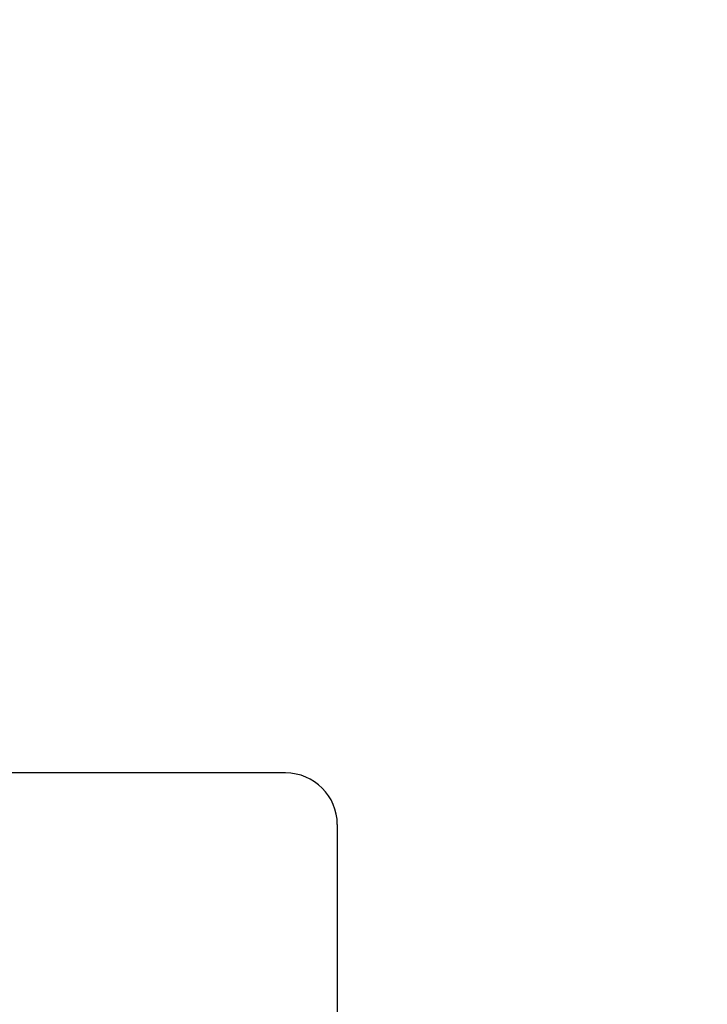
# Model space of a CAD drawing. Header units: inches. Extents: x 0 to 200, y 0 to 129.
# Tile 18 of 97: x 28.966 to 29.165, y 49.225 to 49.511. Entities that reach past the tile are written whole.
import ezdxf

# ---------------------------------------------------------------- set-up
doc = ezdxf.new("R2010")
doc.units = ezdxf.units.IN
doc.header["$LTSCALE"] = 11
doc.header["$MEASUREMENT"] = 0
doc.linetypes.add('HIDDEN', pattern=[0.2, 0.1, -0.1])
doc.layers.add('DEFAULT_2', color=8, linetype='HIDDEN')

msp = doc.modelspace()

# ---------------------------------------------------------------- linework, layer by layer
at = {"layer": 'DEFAULT_2', "color": 8, "linetype": 'HIDDEN'}
for p, q in [((29.04033, 45.82487), (29.04033, 51.32537)), ((29.16533, 50.79237), (29.16533, 46.35787)), ((29.04283, 49.29204), (28.48283, 49.29204)), ((29.05783, 49.27704), (29.05783, 48.30704))]:
    msp.add_line(p, q, dxfattribs=at)
msp.add_arc((29.04283, 49.27704), 0.015, 0, 90, dxfattribs=at)

doc.saveas('drawing.dxf')
